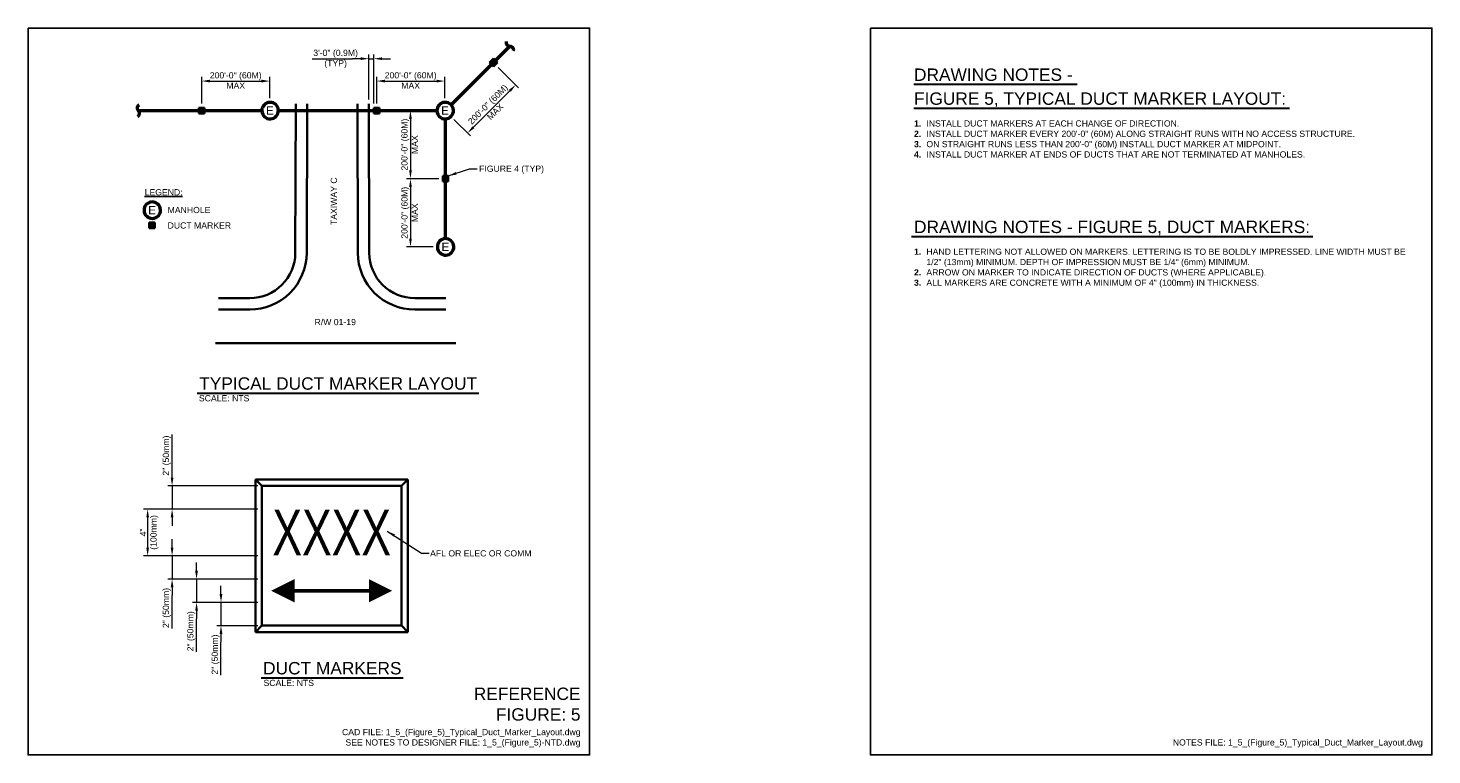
# Model space of a CAD drawing. Header units: inches. Extents: x 0 to 21.3, y 0 to 11.
import ezdxf
from ezdxf.enums import TextEntityAlignment as Align

# ---------------------------------------------------------------- set-up
doc = ezdxf.new("R2010")
doc.units = ezdxf.units.IN
doc.header["$LTSCALE"] = 0.375
doc.header["$MEASUREMENT"] = 0
doc.header["$PDMODE"] = 3
doc.header["$PDSIZE"] = 2
doc.layers.get('0').update_dxf_attribs({"linetype": 'CONTINUOUS', "lineweight": 35})
doc.layers.get('DEFPOINTS').update_dxf_attribs({"linetype": 'CONTINUOUS'})
for name, color, linetype, lineweight in [('C-RUNW-EDGE', 6, 'CONTINUOUS', 35), ('C-RUNW-SHLD', 6, 'CONTINUOUS', 35), ('C-TAXI-EDGE', 4, 'CONTINUOUS', 35), ('C-TAXI-SHLD', 2, 'CONTINUOUS', 35), ('E-AFLD-JBOX @ 1', 23, 'CONTINUOUS', 50), ('E-DBNK-MULT', 83, 'EUDUCN', 50), ('E-DBNK-MULT-IDEN', 83, 'CONTINUOUS', 35), ('G-ANNO-RDME', 5, 'CONTINUOUS', 18)]:
    doc.layers.add(name, color=color, linetype=linetype, lineweight=lineweight)
for name, color, linetype in [('G-ANNO-DIMS', 7, 'CONTINUOUS'), ('G-ANNO-TEXT', 7, 'CONTINUOUS'), ('G-ANNO-TTLB', 7, 'CONTINUOUS')]:
    doc.layers.add(name, color=color, linetype=linetype)
doc.styles.add('00-E-TITLE-1_1', font='arial.ttf', dxfattribs={"height": 0.1875})
doc.styles.add('01-E-BLDG-1_1', font='arial.ttf', dxfattribs={"height": 0.09375})
doc.styles.add('Arial', font='arial.ttf')
doc.styles.add('SIMPLEX', font='romans.shx')
doc.linetypes.add('EUDUCN', pattern='A,0.625,-0.125,0.125,-0.125,0.625,[12,TSAEC.SHX,S=0.6364,R=0,X=0,Y=-0.3182],0.0001,[27,TSAEC.SHX,S=0.020833,R=0,X=0,Y=-0.3182],0.0001,[27,TSAEC.SHX,S=0.020833,R=0,X=0,Y=0.3182],0', length=1.6252)
doc.dimstyles.new('01-E-BLDG-1_1', dxfattribs={"dimtxt": 0.09375, "dimasz": 0.125, "dimexe": 0.0625, "dimexo": 0.0625, "dimgap": 0.0625, "dimtad": 1, "dimdec": 4, "dimzin": 3, "dimdsep": 46, "dimlunit": 4, "dimtxsty": '01-E-BLDG-1_1', "dimcen": 0.0625, "dimclrd": 1, "dimclre": 1, "dimclrt": 256, "dimazin": 0, "dimtfac": 1, "dimtdec": 4, "dimtmove": 1, "dimatfit": 3, "dimfxl": 1, "dimfrac": 2, "dimtolj": 1, "dimtzin": 3, "dimlwd": 0, "dimlwe": 0, "dimarcsym": 0})

# ---------------------------------------------------------------- blocks, each defined once
blk = doc.blocks.new('*D2')
at = {"layer": 'DEFPOINTS', "color": 0, "transparency": 16777216}
for p in [(3.538, 2.309), (2.92, 1.956), (3.538, 1.956)]:
    blk.add_point(p, dxfattribs=at)
at = {"layer": 'G-ANNO-DIMS', "color": 1, "lineweight": 0, "transparency": 16777216}
for p, q in [((2.92, 2.434), (2.92, 2.559)), ((3.476, 2.309), (2.857, 2.309)), ((2.92, 2.309), (2.92, 1.956)), ((3.476, 1.956), (2.857, 1.956)), ((2.92, 1.831), (2.92, 1.706))]:
    blk.add_line(p, q, dxfattribs=at)
at = {"layer": 'G-ANNO-DIMS', "color": 1, "transparency": 16777216}
for points in [[(2.899, 2.434), (2.941, 2.434), (2.92, 2.309)], [(2.899, 1.831), (2.941, 1.831), (2.92, 1.956)]]:
    blk.add_solid(points, dxfattribs=at)
at = {"layer": 'G-ANNO-DIMS', "transparency": 16777216, "insert": (2.84, 1.519), "char_height": 0.09375, "attachment_point": 5, "rotation": 90, "style": '01-E-BLDG-1_1'}
blk.add_mtext('\\A1;2" (50mm)', dxfattribs=at)
blk = doc.blocks.new('*D3')
at = {"layer": 'DEFPOINTS', "color": 0, "transparency": 16777216}
for p in [(5.234, 10.537), (5.159, 9.855, 0.038), (5.234, 9.794, 0.038)]:
    blk.add_point(p, dxfattribs=at)
at = {"layer": 'G-ANNO-DIMS', "color": 1, "lineweight": 0, "transparency": 16777216}
for p, q in [((5.034, 10.537), (4.909, 10.537)), ((5.159, 9.918), (5.159, 10.599)), ((5.159, 10.537), (5.234, 10.537)), ((5.234, 9.857), (5.234, 10.599)), ((5.359, 10.537), (5.484, 10.537))]:
    blk.add_line(p, q, dxfattribs=at)
at = {"layer": 'G-ANNO-DIMS', "color": 1, "transparency": 16777216}
for points in [[(5.034, 10.558), (5.034, 10.516), (5.159, 10.537)], [(5.359, 10.558), (5.359, 10.516), (5.234, 10.537)]]:
    blk.add_solid(points, dxfattribs=at)
at = {"layer": 'G-ANNO-DIMS', "transparency": 16777216, "insert": (4.655, 10.533), "char_height": 0.09375, "attachment_point": 5, "style": '01-E-BLDG-1_1'}
blk.add_mtext('\\A1;3\'-0" (0.9M)\\P(TYP)', dxfattribs=at)
blk = doc.blocks.new('EMANH')
at = {"color": 0, "linetype": 'Continuous'}
blk.add_arc((0.003, 0), 0.125, 92.6509, 92.2231, dxfattribs=at)
at = {"color": 0, "linetype": 'Continuous', "style": 'Arial'}
blk.add_text('E', height=0.125, dxfattribs=at).set_placement((0, 0), align=Align.MIDDLE)
blk = doc.blocks.new('*D5')
at = {"layer": 'DEFPOINTS', "color": 0, "transparency": 16777216}
for p in [(5.385, 9.751, 0.038), (5.788, 8.72), (6.28, 8.72, 0.038)]:
    blk.add_point(p, dxfattribs=at)
at = {"layer": 'G-ANNO-DIMS', "color": 1, "lineweight": 0, "transparency": 16777216}
for p, q in [((5.788, 9.626), (5.788, 8.845)), ((6.217, 8.72), (5.726, 8.72))]:
    blk.add_line(p, q, dxfattribs=at)
at = {"layer": 'G-ANNO-DIMS', "color": 1, "transparency": 16777216}
for points in [[(5.768, 9.626), (5.809, 9.626), (5.788, 9.751)], [(5.768, 8.845), (5.809, 8.845), (5.788, 8.72)]]:
    blk.add_solid(points, dxfattribs=at)
at = {"layer": 'G-ANNO-DIMS', "transparency": 16777216, "insert": (5.775, 9.236), "char_height": 0.09375, "attachment_point": 5, "rotation": 90, "style": '01-E-BLDG-1_1'}
blk.add_mtext('\\A1;200\'-0" (60M) \\PMAX', dxfattribs=at)
blk = doc.blocks.new('*D9')
at = {"layer": 'DEFPOINTS', "color": 0, "transparency": 16777216}
for p in [(6.309, 10.198), (5.277, 9.794, 0.038), (6.309, 9.876)]:
    blk.add_point(p, dxfattribs=at)
at = {"layer": 'G-ANNO-DIMS', "color": 1, "lineweight": 0, "transparency": 16777216}
for p, q in [((5.277, 9.857), (5.277, 10.26)), ((6.309, 9.938), (6.309, 10.26)), ((5.402, 10.198), (6.184, 10.198))]:
    blk.add_line(p, q, dxfattribs=at)
at = {"layer": 'G-ANNO-DIMS', "color": 1, "transparency": 16777216}
for points in [[(5.402, 10.219), (5.402, 10.177), (5.277, 10.198)], [(6.184, 10.219), (6.184, 10.177), (6.309, 10.198)]]:
    blk.add_solid(points, dxfattribs=at)
at = {"layer": 'G-ANNO-DIMS', "transparency": 16777216, "insert": (5.791, 10.207), "char_height": 0.09375, "attachment_point": 5, "style": '01-E-BLDG-1_1'}
blk.add_mtext('\\A1;200\'-0" (60M) \\PMAX', dxfattribs=at)
blk = doc.blocks.new('*D10')
at = {"layer": 'DEFPOINTS', "color": 0, "transparency": 16777216}
for p in [(3.658, 10.198), (2.628, 9.794, 0.038), (3.658, 9.876)]:
    blk.add_point(p, dxfattribs=at)
at = {"layer": 'G-ANNO-DIMS', "color": 1, "lineweight": 0, "transparency": 16777216}
for p, q in [((2.628, 9.857), (2.628, 10.26)), ((3.658, 9.938), (3.658, 10.26)), ((2.753, 10.198), (3.533, 10.198))]:
    blk.add_line(p, q, dxfattribs=at)
at = {"layer": 'G-ANNO-DIMS', "color": 1, "transparency": 16777216}
for points in [[(2.753, 10.219), (2.753, 10.177), (2.628, 10.198)], [(3.533, 10.219), (3.533, 10.177), (3.658, 10.198)]]:
    blk.add_solid(points, dxfattribs=at)
at = {"layer": 'G-ANNO-DIMS', "transparency": 16777216, "insert": (3.143, 10.207), "char_height": 0.09375, "attachment_point": 5, "style": '01-E-BLDG-1_1'}
blk.add_mtext('\\A1;200\'-0" (60M) \\PMAX', dxfattribs=at)
blk = doc.blocks.new('*D11')
at = {"layer": 'DEFPOINTS', "color": 0, "transparency": 16777216}
for p in [(6.28, 8.72, 0.038), (5.788, 7.688), (6.195, 7.688)]:
    blk.add_point(p, dxfattribs=at)
at = {"layer": 'G-ANNO-DIMS', "color": 1, "lineweight": 0, "transparency": 16777216}
for p, q in [((6.217, 8.72), (5.726, 8.72)), ((5.788, 8.595), (5.788, 7.813)), ((6.132, 7.688), (5.726, 7.688))]:
    blk.add_line(p, q, dxfattribs=at)
at = {"layer": 'G-ANNO-DIMS', "color": 1, "transparency": 16777216}
for points in [[(5.768, 8.595), (5.809, 8.595), (5.788, 8.72)], [(5.768, 7.813), (5.809, 7.813), (5.788, 7.688)]]:
    blk.add_solid(points, dxfattribs=at)
at = {"layer": 'G-ANNO-DIMS', "transparency": 16777216, "insert": (5.775, 8.205), "char_height": 0.09375, "attachment_point": 5, "rotation": 90, "style": '01-E-BLDG-1_1'}
blk.add_mtext('\\A1;200\'-0" (60M) \\PMAX', dxfattribs=at)
blk = doc.blocks.new('*D12')
at = {"layer": 'DEFPOINTS', "color": 0, "transparency": 16777216}
for p in [(7.073, 10.45, 0.038), (7.382, 10.141), (6.402, 9.663)]:
    blk.add_point(p, dxfattribs=at)
at = {"layer": 'G-ANNO-DIMS', "color": 1, "lineweight": 0, "transparency": 16777216}
for p, q in [((7.118, 10.405), (7.426, 10.097)), ((6.741, 9.5), (7.294, 10.052)), ((6.446, 9.618), (6.697, 9.367))]:
    blk.add_line(p, q, dxfattribs=at)
at = {"layer": 'G-ANNO-DIMS', "color": 1, "transparency": 16777216}
for points in [[(7.279, 10.067), (7.309, 10.038), (7.382, 10.141)], [(6.727, 9.515), (6.756, 9.485), (6.653, 9.412)]]:
    blk.add_solid(points, dxfattribs=at)
at = {"layer": 'G-ANNO-DIMS', "transparency": 16777216, "insert": (7.016, 9.79), "char_height": 0.09375, "attachment_point": 5, "rotation": 44.9926, "style": '01-E-BLDG-1_1'}
blk.add_mtext('\\A1;200\'-0" (60M) \\PMAX', dxfattribs=at)
blk = doc.blocks.new('G-TSQIG')
at = {"color": 0, "linetype": 'ByBlock', "lineweight": -2}
blk.add_spline([(0.012, 0.089), (-0.004, 0.075), (-0.015, 0.048), (-0.009, 0.013), (0, 0), (0.011, -0.018), (0.015, -0.036), (0.012, -0.059), (0.004, -0.074), (-0.012, -0.089)], degree=3, dxfattribs=at)
blk = doc.blocks.new('*D14')
at = {"layer": 'DEFPOINTS', "color": 0, "transparency": 16777216}
for p in [(3.538, 2.661), (2.55, 2.309), (3.538, 2.309)]:
    blk.add_point(p, dxfattribs=at)
at = {"layer": 'G-ANNO-DIMS', "color": 1, "lineweight": 0, "transparency": 16777216}
for p, q in [((2.55, 2.786), (2.55, 2.911)), ((3.476, 2.661), (2.487, 2.661)), ((2.55, 2.661), (2.55, 2.309)), ((3.476, 2.309), (2.487, 2.309)), ((2.55, 2.184), (2.55, 2.059))]:
    blk.add_line(p, q, dxfattribs=at)
at = {"layer": 'G-ANNO-DIMS', "color": 1, "transparency": 16777216}
for points in [[(2.529, 2.786), (2.571, 2.786), (2.55, 2.661)], [(2.529, 2.184), (2.571, 2.184), (2.55, 2.309)]]:
    blk.add_solid(points, dxfattribs=at)
at = {"layer": 'G-ANNO-DIMS', "transparency": 16777216, "insert": (2.47, 1.871), "char_height": 0.09375, "attachment_point": 5, "rotation": 90, "style": '01-E-BLDG-1_1'}
blk.add_mtext('\\A1;2" (50mm)', dxfattribs=at)
blk = doc.blocks.new('*D15')
at = {"layer": 'DEFPOINTS', "color": 0, "transparency": 16777216}
for p in [(3.538, 3.014), (2.18, 2.661), (3.538, 2.661)]:
    blk.add_point(p, dxfattribs=at)
at = {"layer": 'G-ANNO-DIMS', "color": 1, "lineweight": 0, "transparency": 16777216}
for p, q in [((2.18, 3.139), (2.18, 3.264)), ((3.476, 3.014), (2.118, 3.014)), ((2.18, 3.014), (2.18, 2.661)), ((3.476, 2.661), (2.118, 2.661)), ((2.18, 2.536), (2.18, 2.411))]:
    blk.add_line(p, q, dxfattribs=at)
at = {"layer": 'G-ANNO-DIMS', "color": 1, "transparency": 16777216}
for points in [[(2.159, 3.139), (2.201, 3.139), (2.18, 3.014)], [(2.159, 2.536), (2.201, 2.536), (2.18, 2.661)]]:
    blk.add_solid(points, dxfattribs=at)
at = {"layer": 'G-ANNO-DIMS', "transparency": 16777216, "insert": (2.1, 2.224), "char_height": 0.09375, "attachment_point": 5, "rotation": 90, "style": '01-E-BLDG-1_1'}
blk.add_mtext('\\A1;2" (50mm)', dxfattribs=at)
blk = doc.blocks.new('*D16')
at = {"layer": 'DEFPOINTS', "color": 0, "transparency": 16777216}
for p in [(3.538, 3.719), (1.81, 3.014), (3.538, 3.014)]:
    blk.add_point(p, dxfattribs=at)
at = {"layer": 'G-ANNO-DIMS', "color": 1, "lineweight": 0, "transparency": 16777216}
for p, q in [((3.476, 3.719), (1.748, 3.719)), ((1.81, 3.594), (1.81, 3.139)), ((3.476, 3.014), (1.748, 3.014))]:
    blk.add_line(p, q, dxfattribs=at)
at = {"layer": 'G-ANNO-DIMS', "color": 1, "transparency": 16777216}
for points in [[(1.789, 3.594), (1.831, 3.594), (1.81, 3.719)], [(1.789, 3.139), (1.831, 3.139), (1.81, 3.014)]]:
    blk.add_solid(points, dxfattribs=at)
at = {"layer": 'G-ANNO-DIMS', "transparency": 16777216, "insert": (1.834, 3.367), "char_height": 0.0938, "attachment_point": 5, "rotation": 90, "style": '01-E-BLDG-1_1'}
blk.add_mtext('\\A1;4"\\P(100mm)', dxfattribs=at)
blk = doc.blocks.new('*D17')
at = {"layer": 'DEFPOINTS', "color": 0, "transparency": 16777216}
for p in [(3.538, 4.072), (2.18, 3.719), (3.538, 3.719)]:
    blk.add_point(p, dxfattribs=at)
at = {"layer": 'G-ANNO-DIMS', "color": 1, "lineweight": 0, "transparency": 16777216}
for p, q in [((2.18, 4.197), (2.18, 4.322)), ((3.476, 4.072), (2.118, 4.072)), ((2.18, 4.072), (2.18, 3.719)), ((3.476, 3.719), (2.118, 3.719)), ((2.18, 3.594), (2.18, 3.469))]:
    blk.add_line(p, q, dxfattribs=at)
at = {"layer": 'G-ANNO-DIMS', "color": 1, "transparency": 16777216}
for points in [[(2.159, 4.197), (2.201, 4.197), (2.18, 4.072)], [(2.159, 3.594), (2.201, 3.594), (2.18, 3.719)]]:
    blk.add_solid(points, dxfattribs=at)
at = {"layer": 'G-ANNO-DIMS', "transparency": 16777216, "insert": (2.1, 4.53), "char_height": 0.09375, "attachment_point": 5, "rotation": 90, "style": '01-E-BLDG-1_1'}
blk.add_mtext('\\A1;2" (50mm)', dxfattribs=at)

msp = doc.modelspace()

# ---------------------------------------------------------------- hatches: boundary and pattern name
at = {"layer": 'E-DBNK-MULT-IDEN', "lineweight": 13}
for points in [[(7.0434, 10.42471), (7.09832, 10.47963), (7.0434, 10.53455), (6.98847, 10.47963)], [(2.66653, 9.79046), (2.58886, 9.79046), (2.58886, 9.71278), (2.66653, 9.71278)], [(5.31539, 9.79059), (5.23772, 9.79059), (5.23772, 9.71292), (5.31539, 9.71292)], [(6.35738, 8.7585), (6.27971, 8.7585), (6.27971, 8.68083), (6.35738, 8.68083)], [(1.91463, 8.05186), (1.83696, 8.05186), (1.83696, 7.97419), (1.91463, 7.97419)]]:
    msp.add_hatch(color=256, dxfattribs=at).paths.add_polyline_path(points)

# ---------------------------------------------------------------- linework, layer by layer
at = {"layer": 'C-RUNW-EDGE'}
for p, q in [((2.88364, 6.74144, 0.0376), (3.35618, 6.74023, 0.0376)), ((6.32598, 6.74144, 0.0376), (5.85344, 6.74023, 0.0376)), ((2.83659, 6.23155, 0.0376), (6.47597, 6.23155, 0.0376))]:
    msp.add_line(p, q, dxfattribs=at)
for centre, start, end in [((3.35837, 7.5994, 0.0376), 269.853824, 359.853825), ((5.85125, 7.5994, 0.0376), 180.146175, 270.146176)]:
    msp.add_arc(centre, 0.85917, start, end, dxfattribs=at)
at = {"layer": 'C-RUNW-SHLD'}
for p, q in [((2.88408, 6.91423, 0.0376), (3.35662, 6.91302, 0.0376)), ((6.32554, 6.91423, 0.0376), (5.853, 6.91302, 0.0376))]:
    msp.add_line(p, q, dxfattribs=at)
for centre, start, end in [((3.35837, 7.5994, 0.0376), 269.853824, 359.853825), ((5.85125, 7.5994, 0.0376), 180.146175, 270.146176)]:
    msp.add_arc(centre, 0.68638, start, end, dxfattribs=at)
at = {"layer": 'C-TAXI-EDGE'}
for p, q in [((4.2233, 9.85538, 0.0376), (4.21754, 7.59721, 0.0376)), ((4.98632, 9.85538, 0.0376), (4.99208, 7.59721, 0.0376))]:
    msp.add_line(p, q, dxfattribs=at)
at = {"layer": 'C-TAXI-SHLD'}
for p, q in [((4.05051, 9.85538, 0.0376), (4.04475, 7.59765, 0.0376)), ((5.15911, 9.85538, 0.0376), (5.16487, 7.59765, 0.0376))]:
    msp.add_line(p, q, dxfattribs=at)
at = {"layer": 'E-DBNK-MULT'}
for p, q in [((7.29027, 10.7276, 0.0188), (6.402, 9.83933)), ((1.66819, 9.75081, 0.07521), (3.53305, 9.75081, 0.0376)), ((3.78882, 9.75095, 0.0376), (6.18863, 9.75095)), ((6.31375, 9.62595), (6.31564, 7.81331))]:
    msp.add_line(p, q, dxfattribs=at)
at = {"layer": 'E-DBNK-MULT-IDEN'}
for p, q in [((7.0434, 10.53955, 0.11281), (6.98348, 10.47963, 0.11281)), ((6.98348, 10.47963, 0.11281), (7.0434, 10.41971, 0.11281)), ((6.98348, 10.47963, 0.11281), (6.98847, 10.47963, 0.11281)), ((7.0434, 10.53455, 0.11281), (6.98847, 10.47963, 0.11281)), ((6.98847, 10.47963, 0.11281), (7.0434, 10.42471, 0.11281)), ((7.10331, 10.47963, 0.11281), (7.0434, 10.53955, 0.11281)), ((7.0434, 10.53955, 0.11281), (7.0434, 10.53455, 0.11281)), ((7.09832, 10.47963, 0.11281), (7.0434, 10.53455, 0.11281)), ((7.10331, 10.47963, 0.11281), (7.0434, 10.41971, 0.11281)), ((7.0434, 10.42471, 0.11281), (7.0434, 10.41971, 0.11281)), ((7.09832, 10.47963, 0.11281), (7.10331, 10.47963, 0.11281)), ((2.67006, 9.79399, 0.11281), (2.58533, 9.79399, 0.11281)), ((2.58533, 9.79399, 0.11281), (2.58533, 9.70925, 0.11281)), ((2.58533, 9.79399, 0.11281), (2.58886, 9.79046, 0.11281)), ((2.66653, 9.79046, 0.11281), (2.58886, 9.79046, 0.11281)), ((2.58886, 9.79046, 0.11281), (2.58886, 9.71278, 0.11281)), ((2.67006, 9.79399, 0.11281), (2.66653, 9.79046, 0.11281)), ((2.66653, 9.71278, 0.11281), (2.66653, 9.79046, 0.11281)), ((2.67006, 9.70925, 0.11281), (2.67006, 9.79399, 0.11281)), ((5.31892, 9.79412, 0.0376), (5.23419, 9.79412, 0.0376)), ((5.23419, 9.79412, 0.0376), (5.23419, 9.70939, 0.0376)), ((5.23419, 9.79412, 0.0376), (5.23772, 9.79059, 0.0376)), ((5.31539, 9.79059, 0.0376), (5.23772, 9.79059, 0.0376)), ((5.23772, 9.79059, 0.0376), (5.23772, 9.71292, 0.0376)), ((5.31892, 9.79412, 0.0376), (5.31539, 9.79059, 0.0376)), ((5.31539, 9.71292, 0.0376), (5.31539, 9.79059, 0.0376)), ((5.31892, 9.70939, 0.0376), (5.31892, 9.79412, 0.0376)), ((2.58533, 9.70925, 0.11281), (2.58886, 9.71278, 0.11281)), ((2.58533, 9.70925, 0.11281), (2.67006, 9.70925, 0.11281)), ((2.58886, 9.71278, 0.11281), (2.66653, 9.71278, 0.11281)), ((2.67006, 9.70925, 0.11281), (2.66653, 9.71278, 0.11281)), ((5.23419, 9.70939, 0.0376), (5.23772, 9.71292, 0.0376)), ((5.23419, 9.70939, 0.0376), (5.31892, 9.70939, 0.0376)), ((5.23772, 9.71292, 0.0376), (5.31539, 9.71292, 0.0376)), ((5.31892, 9.70939, 0.0376), (5.31539, 9.71292, 0.0376)), ((6.36092, 8.76203, 0.04388), (6.27618, 8.76203, 0.04388)), ((6.27618, 8.76203, 0.04388), (6.27618, 8.6773, 0.04388)), ((6.27618, 8.76203, 0.04388), (6.27971, 8.7585, 0.04388)), ((6.35738, 8.7585, 0.04388), (6.27971, 8.7585, 0.04388)), ((6.27971, 8.7585, 0.04388), (6.27971, 8.68083, 0.04388)), ((6.36092, 8.76203, 0.04388), (6.35738, 8.7585, 0.04388)), ((6.35738, 8.68083, 0.04388), (6.35738, 8.7585, 0.04388)), ((6.36092, 8.6773, 0.04388), (6.36092, 8.76203, 0.04388)), ((6.27618, 8.6773, 0.04388), (6.27971, 8.68083, 0.04388)), ((6.27618, 8.6773, 0.04388), (6.36092, 8.6773, 0.04388)), ((6.27971, 8.68083, 0.04388), (6.35738, 8.68083, 0.04388)), ((6.36092, 8.6773, 0.04388), (6.35738, 8.68083, 0.04388)), ((1.83343, 8.05539, 0.0376), (1.91816, 8.05539, 0.0376)), ((1.83343, 7.97066, 0.0376), (1.83343, 8.05539, 0.0376)), ((1.83343, 8.05539, 0.0376), (1.83696, 8.05186, 0.0376)), ((1.83343, 7.97066, 0.0376), (1.83696, 7.97419, 0.0376)), ((1.91816, 7.97066, 0.0376), (1.83343, 7.97066, 0.0376)), ((1.83696, 8.05186, 0.0376), (1.91463, 8.05186, 0.0376)), ((1.83696, 7.97419, 0.0376), (1.83696, 8.05186, 0.0376)), ((1.91463, 7.97419, 0.0376), (1.83696, 7.97419, 0.0376)), ((1.91816, 8.05539, 0.0376), (1.91463, 8.05186, 0.0376)), ((1.91463, 8.05186, 0.0376), (1.91463, 7.97419, 0.0376)), ((1.91816, 7.97066, 0.0376), (1.91463, 7.97419, 0.0376)), ((1.91816, 8.05539, 0.0376), (1.91816, 7.97066, 0.0376)), ((3.44206, 4.16782), (3.53821, 4.07166)), ((3.44206, 4.16782), (5.74975, 4.16782)), ((3.44206, 1.86013), (3.44206, 4.16782)), ((3.53821, 4.07166), (5.6536, 4.07166)), ((3.53821, 1.95628), (3.53821, 4.07166)), ((5.74975, 4.16782), (5.6536, 4.07166)), ((5.6536, 4.07166), (5.6536, 1.95628)), ((5.74975, 4.16782), (5.74975, 1.86013)), ((3.44206, 1.86013), (3.53821, 1.95628)), ((5.6536, 1.95628), (3.53821, 1.95628)), ((5.74975, 1.86013), (5.6536, 1.95628)), ((5.74975, 1.86013), (3.44206, 1.86013))]:
    msp.add_line(p, q, dxfattribs=at)
for points in [[(3.68084, 2.48513, 0, 0.35256, 0), (4.0334, 2.48513, 0.35256, 0.35256, 0)], [(5.51097, 2.48513, 0, 0.35256, 0), (5.1584, 2.48513, 0.35256, 0.35256, 0)]]:
    msp.add_lwpolyline(points, format="xyseb", dxfattribs=at)
at = {"layer": 'E-DBNK-MULT-IDEN', "const_width": 0.05625}
msp.add_lwpolyline([(4.0334, 2.48513), (5.1584, 2.48513)], dxfattribs=at)
at = {"layer": 'G-ANNO-DIMS', "color": 1, "lineweight": 0}
for p, q in [((4.30213, 10.53697), (4.90911, 10.53697)), ((2.18003, 4.32166), (2.18003, 4.84914)), ((2.18003, 1.91372), (2.18003, 2.41141)), ((2.5499, 1.56116), (2.5499, 2.05884)), ((2.91976, 1.20859), (2.91976, 1.70628))]:
    msp.add_line(p, q, dxfattribs=at)
at = {"layer": 'G-ANNO-TEXT', "linetype": 'Continuous', "lineweight": 30}
for p, q in [((13.40586, 10.14903), (15.88056, 10.14903)), ((13.40586, 9.78709), (19.09251, 9.78709)), ((13.3713, 7.84576), (19.44978, 7.84576)), ((2.56033, 5.47506), (6.82397, 5.47506)), ((3.52676, 1.16668), (5.67687, 1.16668))]:
    msp.add_line(p, q, dxfattribs=at)
at = {"layer": 'G-ANNO-TTLB'}
for points in [[(0, 11), (8.5, 11), (8.5, 0), (0, 0)], [(12.75, 11), (21.25, 11), (21.25, 0), (12.75, 0)]]:
    msp.add_lwpolyline(points, close=True, dxfattribs=at)

# ---------------------------------------------------------------- block references
at = {"layer": 'E-AFLD-JBOX @ 1'}
for p in [(3.66105, 9.75104, 0.0376), (6.31085, 9.75104), (1.87684, 8.24439, 0.0376), (6.31688, 7.68847, 0.00627)]:
    msp.add_blockref('EMANH', p, dxfattribs=at)
at = {"layer": 'E-DBNK-MULT', "linetype": 'Continuous', "rotation": 45}
msp.add_blockref('G-TSQIG', (7.29027, 10.7276, 0.0188), dxfattribs=at)
at = {"layer": 'E-DBNK-MULT', "linetype": 'Continuous'}
msp.add_blockref('G-TSQIG', (1.66819, 9.75081, 0.07521), dxfattribs=at)

# ---------------------------------------------------------------- texts
at = {"layer": 'G-ANNO-RDME', "attachment_point": 9, "rotation": 0}
for s, insert, char_height, width, style in [('REFERENCE FIGURE: 5', (8.36242, 0.51602), 0.1875, 1.6411357, '00-E-TITLE-1_1'), ('CAD FILE: 1_5_(Figure_5)_Typical_Duct_Marker_Layout.dwg\\P SEE NOTES TO DESIGNER FILE: 1_5_(Figure_5)-NTD.dwg', (8.36242, 0.11416), 0.09375, 4.1340654, '01-E-BLDG-1_1')]:
    msp.add_mtext(s, dxfattribs=dict(at, insert=insert, char_height=char_height, width=width, style=style))
at = {"layer": 'G-ANNO-RDME', "insert": (21.11242, 0.11416), "char_height": 0.09375, "width": 7.0264495, "attachment_point": 9, "style": '01-E-BLDG-1_1'}
msp.add_mtext('NOTES FILE: 1_5_(Figure_5)_Typical_Duct_Marker_Layout.dwg', dxfattribs=at)
at = {"layer": 'G-ANNO-TEXT', "style": '00-E-TITLE-1_1'}
for s, p in [('DRAWING NOTES - ', (13.41045, 10.1447)), ('FIGURE 5, TYPICAL DUCT MARKER LAYOUT:', (13.41045, 9.78276)), ('DRAWING NOTES - FIGURE 5, DUCT MARKERS:', (13.41045, 7.84143)), ('TYPICAL DUCT MARKER LAYOUT', (2.59072, 5.47073)), ('DUCT MARKERS', (3.55715, 1.16235))]:
    msp.add_text(s, height=0.1875, dxfattribs=at).set_placement(p, align=Align.BOTTOM_LEFT)
at = {"layer": 'G-ANNO-TEXT', "style": '01-E-BLDG-1_1'}
for p in [(2.58577, 5.44477), (3.56405, 1.13655)]:
    msp.add_text('SCALE: NTS', height=0.09375, dxfattribs=at).set_placement(p, align=Align.TOP_LEFT)
at = {"layer": 'G-ANNO-TEXT'}
for s, insert, char_height, width, attachment_point, style in [('\\pi-0.1875,l0.1875,t0.1875;{\\fArial|b1|i0|c0|p34;1.^I}INSTALL DUCT MARKERS AT EACH CHANGE OF DIRECTION.{\\H2.0177x; }\\P{\\fArial|b1|i0|c0|p34;2.^I}INSTALL DUCT MARKER EVERY 200\'-0" (60M) ALONG STRAIGHT RUNS WITH NO ACCESS STRUCTURE.{\\H1.6785x; }\\P{\\fArial|b1|i0|c0|p34;3.^I}ON STRAIGHT RUNS LESS THAN 200\'-0" (60M) INSTALL DUCT MARKER AT MIDPOINT.{\\H1.7916x; }\\P{\\fArial|b1|i0|c0|p34;4.^I}INSTALL DUCT MARKER AT ENDS OF DUCTS THAT ARE NOT TERMINATED AT MANHOLES.{\\H1.7539x; }', (13.41045, 9.60371), 0.09375, 7.4237884, 1, '01-E-BLDG-1_1'), ('\\A1;FIGURE 4 (TYP)', (6.82702, 8.91903), 0.09375, 1.0607544, 1, '01-E-BLDG-1_1'), ('\\A1;{\\LLEGEND:}', (1.76457, 8.56216), 0.09375, 1.6305829, 1, '01-E-BLDG-1_1'), ('\\A1;MANHOLE', (2.11241, 8.29363), 0.09375, 1.6305829, 1, '01-E-BLDG-1_1'), ('\\A1;DUCT MARKER', (2.11241, 8.05954), 0.09375, 1.6305829, 1, '01-E-BLDG-1_1'), ('\\pi-0.1875,l0.1875,t0.1875;{\\fArial|b1|i0|c0|p34;1.^I}HAND LETTERING NOT ALLOWED ON MARKERS. LETTERING IS TO BE BOLDLY IMPRESSED. LINE WIDTH MUST BE 1/2" (13mm) MINIMUM. DEPTH OF IMPRESSION MUST BE 1/4" (6mm) MINIMUM.\\P{\\fArial|b1|i0|c0|p34;2.^I}ARROW ON MARKER TO INDICATE DIRECTION OF DUCTS (WHERE APPLICABLE).\\P{\\fArial|b1|i0|c0|p34;3.^I}ALL MARKERS ARE CONCRETE WITH A MINIMUM OF 4" (100mm) IN THICKNESS.', (13.41045, 7.66237), 0.09375, 7.4237884, 1, '01-E-BLDG-1_1'), ('\\A1;R/W 01-19', (4.33682, 6.59769), 0.09375, 1.6305829, 1, '01-E-BLDG-1_1'), ('{\\fArial Narrow|b0|i0|c0|p34;\\W0.85;XXXX}', (4.5959, 3.36654), 0.6910256, 2.2959113, 5, 'SIMPLEX'), ('\\A1;AFL OR ELEC OR COMM', (6.08576, 3.09743), 0.09375, 1.9707338, 1, '01-E-BLDG-1_1')]:
    msp.add_mtext(s, dxfattribs=dict(at, insert=insert, char_height=char_height, width=width, attachment_point=attachment_point, style=style))
at = {"layer": 'G-ANNO-TEXT', "insert": (4.58129, 8.01973), "char_height": 0.09375, "width": 1.6305829, "attachment_point": 1, "rotation": 90, "style": '01-E-BLDG-1_1'}
msp.add_mtext('\\A1;TAXIWAY C', dxfattribs=at)

# ---------------------------------------------------------------- dimensions: what is measured, and where the dimension line sits
at = {"layer": 'G-ANNO-DIMS'}
dim = msp.add_linear_dim(base=(5.23419, 10.53697), p1=(5.15911, 9.85538, 0.0376), p2=(5.23419, 9.79412, 0.0376), text='3\'-0" (0.9M)\\P(TYP)', dimstyle='01-E-BLDG-1_1', dxfattribs=at)
dim.commit()
dim.dimension.update_dxf_attribs({"geometry": '*D3', "text_midpoint": (4.65481, 10.3303), "dimtype": 160})
for base, p1, p2, angle, text, picture, middle in [((3.65804, 10.19794, 0.0376), (2.6277, 9.79412, 0.07521), (3.65804, 9.87581, 0.0376), 180, '200\'-0" (60M) \\PMAX', '*D10', (3.14256, 10.01882, 0.0376)), ((6.30877, 10.19794), (5.27656, 9.79412, 0.0376), (6.30877, 9.87585), 180, '200\'-0" (60M) \\PMAX', '*D9', (5.79142, 10.01882)), ((7.3822, 10.14075), (6.402, 9.66256), (7.07335, 10.44967, 0.0376), 224.992569, '200\'-0" (60M) \\PMAX', '*D12', (7.14868, 9.6565)), ((5.78843, 7.68838, 0.00627), (6.27971, 8.71967, 0.04388), (6.19466, 7.68838, 0.00627), 90, '200\'-0" (60M) \\PMAX', '*D11', (5.96375, 8.2048, 0.00627)), ((2.18003, 3.7191), (3.53821, 4.07166), (3.53821, 3.7191), 90, '2" (50mm)', '*D17', (2.22413, 4.52951)), ((1.81017, 3.01397), (3.53821, 3.7191), (3.53821, 3.01397), 90, '4"\\X(100mm)', '*D16', (1.83415, 3.36654)), ((2.18003, 2.66141), (3.53821, 3.01397), (3.53821, 2.66141), 90, '2" (50mm)', '*D15', (2.22413, 2.22385)), ((2.5499, 2.30884), (3.53821, 2.66141), (3.53821, 2.30884), 90, '2" (50mm)', '*D14', (2.594, 1.87129)), ((2.91976, 1.95628), (3.53821, 2.30884), (3.53821, 1.95628), 90, '2" (50mm)', '*D2', (2.96386, 1.51872))]:
    dim = msp.add_linear_dim(base=base, p1=p1, p2=p2, angle=angle, text=text, dimstyle='01-E-BLDG-1_1', dxfattribs=at)
    dim.commit()
    dim.dimension.update_dxf_attribs({"geometry": picture, "text_midpoint": middle, "dimtype": 160})
dim = msp.add_linear_dim(base=(5.78843, 8.71967, 0.00627), p1=(5.38462, 9.75095, 0.04388), p2=(6.27971, 8.71967, 0.04388), angle=90, text='200\'-0" (60M) \\PMAX', dimstyle='01-E-BLDG-1_1', override={"dimse1": 1}, dxfattribs=at)
dim.commit()
dim.dimension.update_dxf_attribs({"geometry": '*D5', "text_midpoint": (5.96375, 9.23608, 0.00627), "dimtype": 160})

# ---------------------------------------------------------------- leaders
at = {"layer": 'G-ANNO-TEXT'}
for points in [[(6.36092, 8.76203), (6.68177, 8.86999), (6.7988, 8.86999)], [(5.43728, 3.38728), (5.95457, 3.05331), (6.07159, 3.05331)]]:
    msp.add_leader(points, dimstyle='01-E-BLDG-1_1', override={"dimgap": 0.0625, "dimtad": 0}, dxfattribs=at)

doc.saveas('drawing.dxf')
